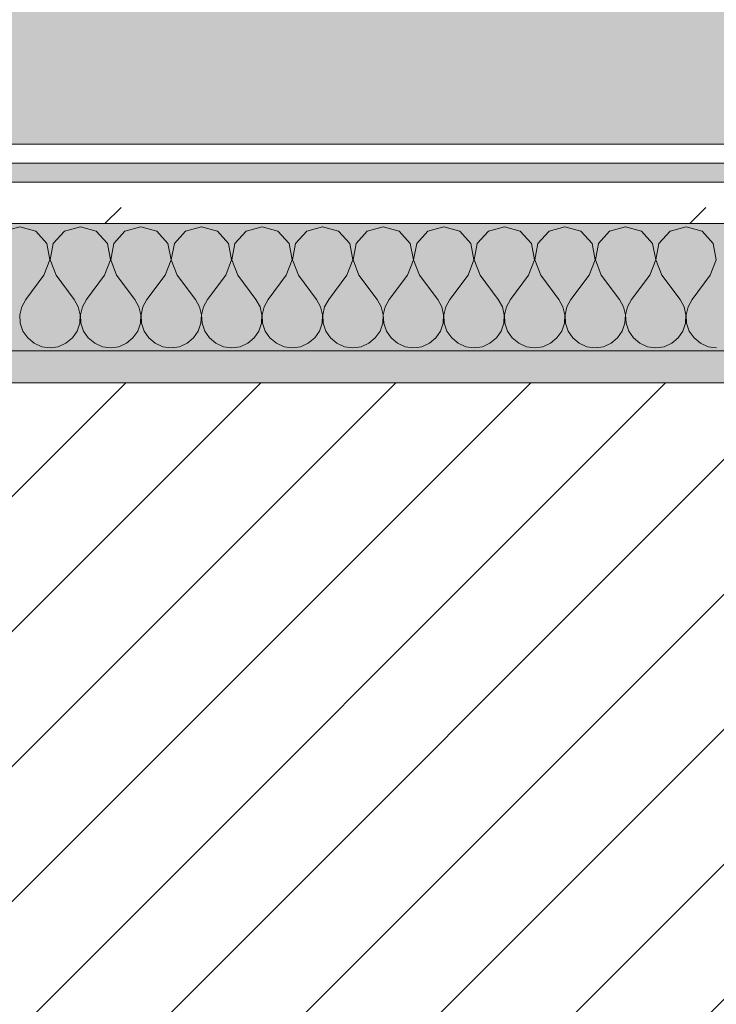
# Model space of a CAD drawing. Header units: millimetres. Extents: x -40968 to 13979, y -19284 to 4746.
# Tile 139 of 256: x -15705 to -15486, y -1399 to -1090. Entities that reach past the tile are written whole.
import ezdxf

# ---------------------------------------------------------------- set-up
doc = ezdxf.new("R2010")
doc.units = ezdxf.units.MM
doc.header["$MEASUREMENT"] = 0
doc.linetypes.add('Wipeout_Contour', pattern=[1000, 0, -1000])
for name, color, linetype in [('12_FAÇ_Façana', 7, 'Continuous'), ('Nuevo_08_E_Envans secs', 7, 'Continuous'), ('Nuevo_14_PAV_Soft Light Grey 0554', 7, 'Continuous')]:
    doc.layers.add(name, color=color, linetype=linetype)
for name, color, linetype, lineweight, true_color in [('12_FAÇ_Façana_Pluma_Nº__176', 7, 'Continuous', 15, 0x93a0c6), ('Nuevo_08_E_Envans secs_Pluma_Nº__102', 7, 'Continuous', 5, 0xcccccc), ('Nuevo_08_E_Envans secs_Pluma_Nº__171', 171, 'Continuous', 13, 0xaaaaff), ('Nuevo_08_E_Envans secs_Pluma_Nº__177', 7, 'Continuous', 15, 0xf7e046), ('Nuevo_14_PAV_Soft Light Grey 0554_Pluma_Nº__245', 7, 'Continuous', 13, 0xe8e8e8)]:
    doc.layers.add(name, color=color, linetype=linetype, lineweight=lineweight, true_color=true_color)
for name, color, linetype, lineweight in [('12_FAÇ_Façana_Pluma_Nº__2', 8, 'Continuous', 5), ('12_FAÇ_Façana_Pluma_Nº__7', 7, 'Continuous', 5), ('Nuevo_08_E_Envans secs_Pluma_Nº__1', 7, 'Continuous', 5)]:
    doc.layers.add(name, color=color, linetype=linetype, lineweight=lineweight)
pattern_1 = [(45, (0, 0), (-183.8478, 183.8478), [195, -65]), (45, (7e-14, 183.85), (-183.8478, 183.8478), [195, -65])]

# ---------------------------------------------------------------- blocks, each defined once
blk = doc.blocks.new('Forjado_1_1', base_point=(-23046.79, -1194.06))
at = {"layer": 'Nuevo_14_PAV_Soft Light Grey 0554_Pluma_Nº__245', "linetype": 'Continuous', "lineweight": 0, "true_color": 0xe8e8e8}
h = blk.add_hatch(color=254, dxfattribs=at)
h.paths.add_polyline_path([(-23046.79, -1194.06), (-1631.11, -1193.63), (-1631.11, -6938.97), (-1556.11, -6938.97), (-1556.11, -7503.98), (-1616.26, -7503.98), (-1616.05, -11935.98), (-1564.89, -11935.98), (-1564.89, -12491.98), (-2024.11, -12491.98), (-2024.11, -12338.98), (-6997.39, -12338.98), (-6997.39, -12391.98), (-3637.68, -12391.98), (-3638.94, -13690.72), (-3644.87, -17130.96), (428.17, -17130.98), (428.89, -16788.98), (778.89, -16788.98), (778.35, -17142.97), (2622.91, -17145.82), (2623.01, -17079.79), (3389.91, -17080.98), (3389.61, -17276.98), (5489.84, -17280.21), (5489.84, -17141.49), (5763.89, -17141.49), (5763.89, -16738.98), (6378.89, -16738.98), (6378.89, -12488.98), (5778.89, -12488.98), (5779.74, -11938.87), (6782.11, -11938.85), (6782.11, -9207.42), (6082.11, -9207.42), (6016.11, -7504.98), (6016.11, -9073.42), (2073.42, -9073.42), (2073.42, -5267.32), (5998.89, -5267.32), (5998.89, -1708.98), (5884.89, -967.98), (7332.11, -967.98), (7332.11, 1999.55), (-28277.4, 1999.55), (-23028.39, 1969.01)])
h.paths.add_polyline_path([(492.89, -5267.32), (1951.42, -5267.32), (1951.42, -9073.42), (492.89, -9073.42)], flags=0)
at = {"layer": 'Nuevo_14_PAV_Soft Light Grey 0554_Pluma_Nº__245', "color": 254, "linetype": 'Continuous', "lineweight": 13, "true_color": 0xe8e8e8, "flags": 128}
blk.add_lwpolyline([(428.17, -17130.98), (-3644.87, -17130.96), (-3638.94, -13690.72), (-3637.68, -12391.98), (-6997.39, -12391.98), (-6997.39, -12338.98), (-2024.11, -12338.98), (-2024.11, -12491.98), (-1564.89, -12491.98), (-1564.89, -11935.98), (-1616.05, -11935.98), (-1616.26, -7503.98), (-1556.11, -7503.98), (-1556.11, -6938.97), (-1631.11, -6938.97), (-1631.11, -1193.63), (-23046.79, -1194.06)], dxfattribs=at)
blk = doc.blocks.new('Muro_12_1', base_point=(-16936.43, -1193.98))
at = {"layer": '12_FAÇ_Façana_Pluma_Nº__176', "linetype": 'Continuous', "lineweight": 0, "true_color": 0x495063}
blk.add_hatch(color=251, dxfattribs=at).paths.add_polyline_path([(-14135.93, -1193.98), (-16936.43, -1193.98), (-16936.43, -1203.98), (-14135.93, -1203.98)])
at = {"layer": '12_FAÇ_Façana_Pluma_Nº__2', "linetype": 'Continuous', "lineweight": 5}
h = blk.add_hatch(dxfattribs=at)
h.set_pattern_fill('Ceramic_0001', color=8, style=0, pattern_type=2)
h.set_pattern_definition([(45, (0, 0), (-21.213203, 21.213203), [])])
h.paths.add_polyline_path([(-16936.43, -1418.98), (-14135.93, -1418.98), (-14135.93, -1203.98), (-16936.43, -1203.98)])
at = {"layer": '12_FAÇ_Façana_Pluma_Nº__7', "color": 7, "linetype": 'Continuous', "lineweight": 5}
blk.add_line((-14135.93, -1203.98), (-16936.43, -1203.98), dxfattribs=at)
at = {"layer": '12_FAÇ_Façana_Pluma_Nº__7', "color": 7, "linetype": 'Continuous', "lineweight": 5, "flags": 128}
blk.add_lwpolyline([(-14135.93, -1193.98), (-16936.43, -1193.98)], dxfattribs=at)
blk = doc.blocks.new('*X239')
at = {"layer": 'Nuevo_08_E_Envans secs_Pluma_Nº__102', "color": 254, "linetype": 'Continuous', "lineweight": 5, "true_color": 0xcccccc}
for p, q in [((-15704.76, -1154.93), (-15709.77, -1156.35)), ((-15699.75, -1156.35), (-15704.76, -1154.93)), ((-15696.24, -1160.19), (-15699.75, -1156.35)), ((-15690.72, -1156.35), (-15694.23, -1160.19)), ((-15685.71, -1154.93), (-15690.72, -1156.35)), ((-15680.71, -1156.35), (-15685.71, -1154.93)), ((-15677.2, -1160.19), (-15680.71, -1156.35)), ((-15671.67, -1156.35), (-15675.19, -1160.19)), ((-15666.67, -1154.93), (-15671.67, -1156.35)), ((-15661.66, -1156.35), (-15666.67, -1154.93)), ((-15658.15, -1160.19), (-15661.66, -1156.35)), ((-15652.63, -1156.35), (-15656.14, -1160.19)), ((-15647.62, -1154.93), (-15652.63, -1156.35)), ((-15642.61, -1156.35), (-15647.62, -1154.93)), ((-15639.1, -1160.19), (-15642.61, -1156.35)), ((-15633.58, -1156.35), (-15637.09, -1160.19)), ((-15628.57, -1154.93), (-15633.58, -1156.35)), ((-15623.56, -1156.35), (-15628.57, -1154.93)), ((-15620.05, -1160.19), (-15623.56, -1156.35)), ((-15614.53, -1156.35), (-15618.04, -1160.19)), ((-15609.52, -1154.93), (-15614.53, -1156.35)), ((-15604.52, -1156.35), (-15609.52, -1154.93)), ((-15601.01, -1160.19), (-15604.52, -1156.35)), ((-15595.48, -1156.35), (-15598.99, -1160.19)), ((-15590.48, -1154.93), (-15595.48, -1156.35)), ((-15585.47, -1156.35), (-15590.48, -1154.93)), ((-15581.96, -1160.19), (-15585.47, -1156.35)), ((-15576.44, -1156.35), (-15579.95, -1160.19)), ((-15571.43, -1154.93), (-15576.44, -1156.35)), ((-15566.42, -1156.35), (-15571.43, -1154.93)), ((-15562.91, -1160.19), (-15566.42, -1156.35)), ((-15557.39, -1156.35), (-15560.9, -1160.19)), ((-15552.38, -1154.93), (-15557.39, -1156.35)), ((-15547.37, -1156.35), (-15552.38, -1154.93)), ((-15543.86, -1160.19), (-15547.37, -1156.35)), ((-15538.34, -1156.35), (-15541.85, -1160.19)), ((-15533.33, -1154.93), (-15538.34, -1156.35)), ((-15528.33, -1156.35), (-15533.33, -1154.93)), ((-15524.81, -1160.19), (-15528.33, -1156.35)), ((-15519.29, -1156.35), (-15522.8, -1160.19)), ((-15514.29, -1154.93), (-15519.29, -1156.35)), ((-15509.28, -1156.35), (-15514.29, -1154.93)), ((-15505.77, -1160.19), (-15509.28, -1156.35)), ((-15500.25, -1156.35), (-15503.76, -1160.19)), ((-15495.24, -1154.93), (-15500.25, -1156.35)), ((-15490.23, -1156.35), (-15495.24, -1154.93)), ((-15486.72, -1160.19), (-15490.23, -1156.35)), ((-15695.28, -1165.31), (-15696.24, -1160.19)), ((-15694.23, -1160.19), (-15695.2, -1165.31)), ((-15676.23, -1165.31), (-15677.2, -1160.19)), ((-15675.19, -1160.19), (-15676.15, -1165.31)), ((-15657.18, -1165.31), (-15658.15, -1160.19)), ((-15656.14, -1160.19), (-15657.1, -1165.31)), ((-15638.13, -1165.31), (-15639.1, -1160.19)), ((-15637.09, -1160.19), (-15638.06, -1165.31)), ((-15619.09, -1165.31), (-15620.05, -1160.19)), ((-15618.04, -1160.19), (-15619.01, -1165.31)), ((-15600.04, -1165.31), (-15601.01, -1160.19)), ((-15598.99, -1160.19), (-15599.96, -1165.31)), ((-15580.99, -1165.31), (-15581.96, -1160.19)), ((-15579.95, -1160.19), (-15580.91, -1165.31)), ((-15561.94, -1165.31), (-15562.91, -1160.19)), ((-15560.9, -1160.19), (-15561.87, -1165.31)), ((-15542.9, -1165.31), (-15543.86, -1160.19)), ((-15541.85, -1160.19), (-15542.82, -1165.31)), ((-15523.85, -1165.31), (-15524.81, -1160.19)), ((-15522.8, -1160.19), (-15523.77, -1165.31)), ((-15504.8, -1165.31), (-15505.77, -1160.19)), ((-15503.76, -1160.19), (-15504.72, -1165.31)), ((-15485.75, -1165.31), (-15486.72, -1160.19)), ((-15697.14, -1170.17), (-15695.28, -1165.31)), ((-15695.2, -1165.31), (-15693.33, -1170.17)), ((-15678.1, -1170.17), (-15676.23, -1165.31)), ((-15676.15, -1165.31), (-15674.29, -1170.17)), ((-15659.05, -1170.17), (-15657.18, -1165.31)), ((-15657.1, -1165.31), (-15655.24, -1170.17)), ((-15640, -1170.17), (-15638.13, -1165.31)), ((-15638.06, -1165.31), (-15636.19, -1170.17)), ((-15620.95, -1170.17), (-15619.09, -1165.31)), ((-15619.01, -1165.31), (-15617.14, -1170.17)), ((-15601.9, -1170.17), (-15600.04, -1165.31)), ((-15599.96, -1165.31), (-15598.1, -1170.17)), ((-15582.86, -1170.17), (-15580.99, -1165.31)), ((-15580.91, -1165.31), (-15579.05, -1170.17)), ((-15563.81, -1170.17), (-15561.94, -1165.31)), ((-15561.87, -1165.31), (-15560, -1170.17)), ((-15544.76, -1170.17), (-15542.9, -1165.31)), ((-15542.82, -1165.31), (-15540.95, -1170.17)), ((-15525.71, -1170.17), (-15523.85, -1165.31)), ((-15523.77, -1165.31), (-15521.9, -1170.17)), ((-15506.67, -1170.17), (-15504.8, -1165.31)), ((-15504.72, -1165.31), (-15502.86, -1170.17)), ((-15487.62, -1170.17), (-15485.75, -1165.31)), ((-15697.14, -1170.17), (-15702.86, -1177.79)), ((-15693.33, -1170.17), (-15687.62, -1177.79)), ((-15678.1, -1170.17), (-15683.81, -1177.79)), ((-15674.29, -1170.17), (-15668.57, -1177.79)), ((-15659.05, -1170.17), (-15664.76, -1177.79)), ((-15655.24, -1170.17), (-15649.52, -1177.79)), ((-15640, -1170.17), (-15645.71, -1177.79)), ((-15636.19, -1170.17), (-15630.48, -1177.79)), ((-15620.95, -1170.17), (-15626.67, -1177.79)), ((-15617.14, -1170.17), (-15611.43, -1177.79)), ((-15601.9, -1170.17), (-15607.62, -1177.79)), ((-15598.1, -1170.17), (-15592.38, -1177.79)), ((-15582.86, -1170.17), (-15588.57, -1177.79)), ((-15579.05, -1170.17), (-15573.33, -1177.79)), ((-15563.81, -1170.17), (-15569.52, -1177.79)), ((-15560, -1170.17), (-15554.29, -1177.79)), ((-15544.76, -1170.17), (-15550.48, -1177.79)), ((-15540.95, -1170.17), (-15535.24, -1177.79)), ((-15525.71, -1170.17), (-15531.43, -1177.79)), ((-15521.9, -1170.17), (-15516.19, -1177.79)), ((-15506.67, -1170.17), (-15512.38, -1177.79)), ((-15502.86, -1170.17), (-15497.14, -1177.79)), ((-15487.62, -1170.17), (-15493.33, -1177.79)), ((-15702.86, -1177.79), (-15704.13, -1180.08)), ((-15686.35, -1180.08), (-15687.62, -1177.79)), ((-15683.81, -1177.79), (-15685.08, -1180.08)), ((-15667.3, -1180.08), (-15668.57, -1177.79)), ((-15664.76, -1177.79), (-15666.03, -1180.08)), ((-15648.25, -1180.08), (-15649.52, -1177.79)), ((-15645.71, -1177.79), (-15646.99, -1180.08)), ((-15629.2, -1180.08), (-15630.48, -1177.79)), ((-15626.67, -1177.79), (-15627.94, -1180.08)), ((-15610.16, -1180.08), (-15611.43, -1177.79)), ((-15607.62, -1177.79), (-15608.89, -1180.08)), ((-15591.11, -1180.08), (-15592.38, -1177.79)), ((-15588.57, -1177.79), (-15589.84, -1180.08)), ((-15572.06, -1180.08), (-15573.33, -1177.79)), ((-15569.52, -1177.79), (-15570.8, -1180.08)), ((-15553.01, -1180.08), (-15554.29, -1177.79)), ((-15550.48, -1177.79), (-15551.75, -1180.08)), ((-15533.97, -1180.08), (-15535.24, -1177.79)), ((-15531.43, -1177.79), (-15532.7, -1180.08)), ((-15514.92, -1180.08), (-15516.19, -1177.79)), ((-15512.38, -1177.79), (-15513.65, -1180.08)), ((-15495.87, -1180.08), (-15497.14, -1177.79)), ((-15493.33, -1177.79), (-15494.6, -1180.08)), ((-15704.13, -1180.08), (-15704.72, -1182.64)), ((-15685.75, -1182.64), (-15686.35, -1180.08)), ((-15685.08, -1180.08), (-15685.68, -1182.64)), ((-15666.71, -1182.64), (-15667.3, -1180.08)), ((-15666.03, -1180.08), (-15666.63, -1182.64)), ((-15647.66, -1182.64), (-15648.25, -1180.08)), ((-15646.99, -1180.08), (-15647.58, -1182.64)), ((-15628.61, -1182.64), (-15629.2, -1180.08)), ((-15627.94, -1180.08), (-15628.53, -1182.64)), ((-15609.56, -1182.64), (-15610.16, -1180.08)), ((-15608.89, -1180.08), (-15609.49, -1182.64)), ((-15590.51, -1182.64), (-15591.11, -1180.08)), ((-15589.84, -1180.08), (-15590.44, -1182.64)), ((-15571.47, -1182.64), (-15572.06, -1180.08)), ((-15570.8, -1180.08), (-15571.39, -1182.64)), ((-15552.42, -1182.64), (-15553.01, -1180.08)), ((-15551.75, -1180.08), (-15552.34, -1182.64)), ((-15533.37, -1182.64), (-15533.97, -1180.08)), ((-15532.7, -1180.08), (-15533.29, -1182.64)), ((-15514.32, -1182.64), (-15514.92, -1180.08)), ((-15513.65, -1180.08), (-15514.25, -1182.64)), ((-15495.28, -1182.64), (-15495.87, -1180.08)), ((-15494.6, -1180.08), (-15495.2, -1182.64)), ((-15704.72, -1182.64), (-15704.6, -1185.27)), ((-15704.6, -1185.27), (-15703.76, -1187.76)), ((-15686.72, -1187.76), (-15685.88, -1185.27)), ((-15685.88, -1185.27), (-15685.75, -1182.64)), ((-15685.68, -1182.64), (-15685.55, -1185.27)), ((-15685.55, -1185.27), (-15684.71, -1187.76)), ((-15667.67, -1187.76), (-15666.83, -1185.27)), ((-15666.83, -1185.27), (-15666.71, -1182.64)), ((-15666.63, -1182.64), (-15666.5, -1185.27)), ((-15666.5, -1185.27), (-15665.66, -1187.76)), ((-15648.62, -1187.76), (-15647.78, -1185.27)), ((-15647.78, -1185.27), (-15647.66, -1182.64)), ((-15647.58, -1182.64), (-15647.45, -1185.27)), ((-15647.45, -1185.27), (-15646.61, -1187.76)), ((-15629.58, -1187.76), (-15628.74, -1185.27)), ((-15628.74, -1185.27), (-15628.61, -1182.64)), ((-15628.53, -1182.64), (-15628.41, -1185.27)), ((-15628.41, -1185.27), (-15627.57, -1187.76)), ((-15610.53, -1187.76), (-15609.69, -1185.27)), ((-15609.69, -1185.27), (-15609.56, -1182.64)), ((-15609.49, -1182.64), (-15609.36, -1185.27)), ((-15609.36, -1185.27), (-15608.52, -1187.76)), ((-15591.48, -1187.76), (-15590.64, -1185.27)), ((-15590.64, -1185.27), (-15590.51, -1182.64)), ((-15590.44, -1182.64), (-15590.31, -1185.27)), ((-15590.31, -1185.27), (-15589.47, -1187.76)), ((-15572.43, -1187.76), (-15571.59, -1185.27)), ((-15571.59, -1185.27), (-15571.47, -1182.64)), ((-15571.39, -1182.64), (-15571.26, -1185.27)), ((-15571.26, -1185.27), (-15570.42, -1187.76)), ((-15553.39, -1187.76), (-15552.55, -1185.27)), ((-15552.55, -1185.27), (-15552.42, -1182.64)), ((-15552.34, -1182.64), (-15552.22, -1185.27)), ((-15552.22, -1185.27), (-15551.38, -1187.76)), ((-15534.34, -1187.76), (-15533.5, -1185.27)), ((-15533.5, -1185.27), (-15533.37, -1182.64)), ((-15533.29, -1182.64), (-15533.17, -1185.27)), ((-15533.17, -1185.27), (-15532.33, -1187.76)), ((-15515.29, -1187.76), (-15514.45, -1185.27)), ((-15514.45, -1185.27), (-15514.32, -1182.64)), ((-15514.25, -1182.64), (-15514.12, -1185.27)), ((-15514.12, -1185.27), (-15513.28, -1187.76)), ((-15496.24, -1187.76), (-15495.4, -1185.27)), ((-15495.4, -1185.27), (-15495.28, -1182.64)), ((-15495.2, -1182.64), (-15495.07, -1185.27)), ((-15495.07, -1185.27), (-15494.23, -1187.76)), ((-15703.76, -1187.76), (-15702.27, -1189.92)), ((-15688.21, -1189.92), (-15686.72, -1187.76)), ((-15684.71, -1187.76), (-15683.22, -1189.92)), ((-15669.16, -1189.92), (-15667.67, -1187.76)), ((-15665.66, -1187.76), (-15664.17, -1189.92)), ((-15650.11, -1189.92), (-15648.62, -1187.76)), ((-15646.61, -1187.76), (-15645.13, -1189.92)), ((-15631.06, -1189.92), (-15629.58, -1187.76)), ((-15627.57, -1187.76), (-15626.08, -1189.92)), ((-15612.02, -1189.92), (-15610.53, -1187.76)), ((-15608.52, -1187.76), (-15607.03, -1189.92)), ((-15592.97, -1189.92), (-15591.48, -1187.76)), ((-15589.47, -1187.76), (-15587.98, -1189.92)), ((-15573.92, -1189.92), (-15572.43, -1187.76)), ((-15570.42, -1187.76), (-15568.94, -1189.92)), ((-15554.87, -1189.92), (-15553.39, -1187.76)), ((-15551.38, -1187.76), (-15549.89, -1189.92)), ((-15535.83, -1189.92), (-15534.34, -1187.76)), ((-15532.33, -1187.76), (-15530.84, -1189.92)), ((-15516.78, -1189.92), (-15515.29, -1187.76)), ((-15513.28, -1187.76), (-15511.79, -1189.92)), ((-15497.73, -1189.92), (-15496.24, -1187.76)), ((-15494.23, -1187.76), (-15492.74, -1189.92)), ((-15702.27, -1189.92), (-15700.25, -1191.6)), ((-15700.25, -1191.6), (-15697.84, -1192.66)), ((-15692.64, -1192.66), (-15690.23, -1191.6)), ((-15690.23, -1191.6), (-15688.21, -1189.92)), ((-15683.22, -1189.92), (-15681.2, -1191.6)), ((-15681.2, -1191.6), (-15678.79, -1192.66)), ((-15673.59, -1192.66), (-15671.18, -1191.6)), ((-15671.18, -1191.6), (-15669.16, -1189.92)), ((-15664.17, -1189.92), (-15662.15, -1191.6)), ((-15662.15, -1191.6), (-15659.75, -1192.66)), ((-15654.54, -1192.66), (-15652.14, -1191.6)), ((-15652.14, -1191.6), (-15650.11, -1189.92)), ((-15645.13, -1189.92), (-15643.1, -1191.6)), ((-15643.1, -1191.6), (-15640.7, -1192.66)), ((-15635.49, -1192.66), (-15633.09, -1191.6)), ((-15633.09, -1191.6), (-15631.06, -1189.92)), ((-15626.08, -1189.92), (-15624.05, -1191.6)), ((-15624.05, -1191.6), (-15621.65, -1192.66)), ((-15616.45, -1192.66), (-15614.04, -1191.6)), ((-15614.04, -1191.6), (-15612.02, -1189.92)), ((-15607.03, -1189.92), (-15605.01, -1191.6)), ((-15605.01, -1191.6), (-15602.6, -1192.66)), ((-15597.4, -1192.66), (-15594.99, -1191.6)), ((-15594.99, -1191.6), (-15592.97, -1189.92)), ((-15587.98, -1189.92), (-15585.96, -1191.6)), ((-15585.96, -1191.6), (-15583.55, -1192.66)), ((-15578.35, -1192.66), (-15575.95, -1191.6)), ((-15575.95, -1191.6), (-15573.92, -1189.92)), ((-15568.94, -1189.92), (-15566.91, -1191.6)), ((-15566.91, -1191.6), (-15564.51, -1192.66)), ((-15559.3, -1192.66), (-15556.9, -1191.6)), ((-15556.9, -1191.6), (-15554.87, -1189.92)), ((-15549.89, -1189.92), (-15547.86, -1191.6)), ((-15547.86, -1191.6), (-15545.46, -1192.66)), ((-15540.25, -1192.66), (-15537.85, -1191.6)), ((-15537.85, -1191.6), (-15535.83, -1189.92)), ((-15530.84, -1189.92), (-15528.82, -1191.6)), ((-15528.82, -1191.6), (-15526.41, -1192.66)), ((-15521.21, -1192.66), (-15518.8, -1191.6)), ((-15518.8, -1191.6), (-15516.78, -1189.92)), ((-15511.79, -1189.92), (-15509.77, -1191.6)), ((-15509.77, -1191.6), (-15507.36, -1192.66)), ((-15502.16, -1192.66), (-15499.75, -1191.6)), ((-15499.75, -1191.6), (-15497.73, -1189.92)), ((-15492.74, -1189.92), (-15490.72, -1191.6)), ((-15490.72, -1191.6), (-15488.32, -1192.66)), ((-15697.84, -1192.66), (-15695.24, -1193.02)), ((-15695.24, -1193.02), (-15692.64, -1192.66)), ((-15678.79, -1192.66), (-15676.19, -1193.02)), ((-15676.19, -1193.02), (-15673.59, -1192.66)), ((-15659.75, -1192.66), (-15657.14, -1193.02)), ((-15657.14, -1193.02), (-15654.54, -1192.66)), ((-15640.7, -1192.66), (-15638.1, -1193.02)), ((-15638.1, -1193.02), (-15635.49, -1192.66)), ((-15621.65, -1192.66), (-15619.05, -1193.02)), ((-15619.05, -1193.02), (-15616.45, -1192.66)), ((-15602.6, -1192.66), (-15600, -1193.02)), ((-15600, -1193.02), (-15597.4, -1192.66)), ((-15583.55, -1192.66), (-15580.95, -1193.02)), ((-15580.95, -1193.02), (-15578.35, -1192.66)), ((-15564.51, -1192.66), (-15561.9, -1193.02)), ((-15561.9, -1193.02), (-15559.3, -1192.66)), ((-15545.46, -1192.66), (-15542.86, -1193.02)), ((-15542.86, -1193.02), (-15540.25, -1192.66)), ((-15526.41, -1192.66), (-15523.81, -1193.02)), ((-15523.81, -1193.02), (-15521.21, -1192.66)), ((-15507.36, -1192.66), (-15504.76, -1193.02)), ((-15504.76, -1193.02), (-15502.16, -1192.66)), ((-15488.32, -1192.66), (-15485.71, -1193.02))]:
    blk.add_line(p, q, dxfattribs=at)
blk = doc.blocks.new('Muro_92_1', base_point=(-14135.93, -1193.98))
at = {"layer": 'Nuevo_08_E_Envans secs_Pluma_Nº__1', "color": 7, "linetype": 'Continuous', "lineweight": 5, "flags": 128}
blk.add_lwpolyline([(-16936.43, -1193.98), (-14135.93, -1193.98)], dxfattribs=at)
at = {"color": 254, "linetype": 'Wipeout_Contour', "lineweight": 0, "ltscale": 62310.788122}
blk.add_wipeout([(-14135.93, -1128.98), (-16936.43, -1128.98), (-16936.43, -1134.98), (-14135.93, -1134.98)], dxfattribs=at).dxf.layer = 'Nuevo_08_E_Envans secs'
at = {"color": 254, "linetype": 'Wipeout_Contour', "lineweight": 0, "ltscale": 62315.364932}
blk.add_wipeout([(-14135.93, -1140.98), (-16936.43, -1140.98), (-16936.43, -1153.98), (-14135.93, -1153.98)], dxfattribs=at).dxf.layer = 'Nuevo_08_E_Envans secs'
at = {"layer": 'Nuevo_08_E_Envans secs_Pluma_Nº__171', "linetype": 'Continuous', "lineweight": 13, "true_color": 0xaaaaff}
h = blk.add_hatch(dxfattribs=at)
h.set_pattern_fill('Panellat_HPL_0001', color=161, style=0, pattern_type=2)
h.set_pattern_definition(pattern_1)
h.paths.add_polyline_path([(-14135.93, -1128.98), (-16936.43, -1128.98), (-16936.43, -1134.98), (-14135.93, -1134.98)])
at = {"layer": 'Nuevo_08_E_Envans secs_Pluma_Nº__177', "linetype": 'Continuous', "lineweight": 15, "true_color": 0xf7e046}
h = blk.add_hatch(dxfattribs=at)
h.set_pattern_fill('Panellat_HPL_0001', color=53, style=0, pattern_type=2)
h.set_pattern_definition(pattern_1)
h.paths.add_polyline_path([(-14135.93, -1140.98), (-16936.43, -1140.98), (-16936.43, -1153.98), (-14135.93, -1153.98)])
at = {"layer": 'Nuevo_08_E_Envans secs_Pluma_Nº__1', "color": 7, "linetype": 'Continuous', "lineweight": 5}
for p, q in [((-14135.93, -1134.98), (-16936.43, -1134.98)), ((-14135.93, -1140.98), (-16936.43, -1140.98)), ((-14135.93, -1153.98), (-16936.43, -1153.98))]:
    blk.add_line(p, q, dxfattribs=at)
at = {"layer": 'Nuevo_08_E_Envans secs_Pluma_Nº__1', "color": 7, "linetype": 'Continuous', "lineweight": 5, "flags": 128}
blk.add_lwpolyline([(-14135.93, -1128.98), (-16936.43, -1128.98)], dxfattribs=at)
at = {"layer": 'Nuevo_08_E_Envans secs', "color": 7, "lineweight": 20}
blk.add_blockref('*X239', (0, 0), dxfattribs=at)
blk = doc.blocks.new('*X495')
at = {"layer": 'Nuevo_08_E_Envans secs_Pluma_Nº__102', "color": 254, "linetype": 'Continuous', "lineweight": 5, "true_color": 0xcccccc}
for p, q in [((-15704.76, -1154.93), (-15709.77, -1156.35)), ((-15699.75, -1156.35), (-15704.76, -1154.93)), ((-15696.24, -1160.19), (-15699.75, -1156.35)), ((-15690.72, -1156.35), (-15694.23, -1160.19)), ((-15685.71, -1154.93), (-15690.72, -1156.35)), ((-15680.71, -1156.35), (-15685.71, -1154.93)), ((-15677.2, -1160.19), (-15680.71, -1156.35)), ((-15671.67, -1156.35), (-15675.19, -1160.19)), ((-15666.67, -1154.93), (-15671.67, -1156.35)), ((-15661.66, -1156.35), (-15666.67, -1154.93)), ((-15658.15, -1160.19), (-15661.66, -1156.35)), ((-15652.63, -1156.35), (-15656.14, -1160.19)), ((-15647.62, -1154.93), (-15652.63, -1156.35)), ((-15642.61, -1156.35), (-15647.62, -1154.93)), ((-15639.1, -1160.19), (-15642.61, -1156.35)), ((-15633.58, -1156.35), (-15637.09, -1160.19)), ((-15628.57, -1154.93), (-15633.58, -1156.35)), ((-15623.56, -1156.35), (-15628.57, -1154.93)), ((-15620.05, -1160.19), (-15623.56, -1156.35)), ((-15614.53, -1156.35), (-15618.04, -1160.19)), ((-15609.52, -1154.93), (-15614.53, -1156.35)), ((-15604.52, -1156.35), (-15609.52, -1154.93)), ((-15601.01, -1160.19), (-15604.52, -1156.35)), ((-15595.48, -1156.35), (-15598.99, -1160.19)), ((-15590.48, -1154.93), (-15595.48, -1156.35)), ((-15585.47, -1156.35), (-15590.48, -1154.93)), ((-15581.96, -1160.19), (-15585.47, -1156.35)), ((-15576.44, -1156.35), (-15579.95, -1160.19)), ((-15571.43, -1154.93), (-15576.44, -1156.35)), ((-15566.42, -1156.35), (-15571.43, -1154.93)), ((-15562.91, -1160.19), (-15566.42, -1156.35)), ((-15557.39, -1156.35), (-15560.9, -1160.19)), ((-15552.38, -1154.93), (-15557.39, -1156.35)), ((-15547.37, -1156.35), (-15552.38, -1154.93)), ((-15543.86, -1160.19), (-15547.37, -1156.35)), ((-15538.34, -1156.35), (-15541.85, -1160.19)), ((-15533.33, -1154.93), (-15538.34, -1156.35)), ((-15528.33, -1156.35), (-15533.33, -1154.93)), ((-15524.81, -1160.19), (-15528.33, -1156.35)), ((-15519.29, -1156.35), (-15522.8, -1160.19)), ((-15514.29, -1154.93), (-15519.29, -1156.35)), ((-15509.28, -1156.35), (-15514.29, -1154.93)), ((-15505.77, -1160.19), (-15509.28, -1156.35)), ((-15500.25, -1156.35), (-15503.76, -1160.19)), ((-15495.24, -1154.93), (-15500.25, -1156.35)), ((-15490.23, -1156.35), (-15495.24, -1154.93)), ((-15486.72, -1160.19), (-15490.23, -1156.35)), ((-15695.28, -1165.31), (-15696.24, -1160.19)), ((-15694.23, -1160.19), (-15695.2, -1165.31)), ((-15676.23, -1165.31), (-15677.2, -1160.19)), ((-15675.19, -1160.19), (-15676.15, -1165.31)), ((-15657.18, -1165.31), (-15658.15, -1160.19)), ((-15656.14, -1160.19), (-15657.1, -1165.31)), ((-15638.13, -1165.31), (-15639.1, -1160.19)), ((-15637.09, -1160.19), (-15638.06, -1165.31)), ((-15619.09, -1165.31), (-15620.05, -1160.19)), ((-15618.04, -1160.19), (-15619.01, -1165.31)), ((-15600.04, -1165.31), (-15601.01, -1160.19)), ((-15598.99, -1160.19), (-15599.96, -1165.31)), ((-15580.99, -1165.31), (-15581.96, -1160.19)), ((-15579.95, -1160.19), (-15580.91, -1165.31)), ((-15561.94, -1165.31), (-15562.91, -1160.19)), ((-15560.9, -1160.19), (-15561.87, -1165.31)), ((-15542.9, -1165.31), (-15543.86, -1160.19)), ((-15541.85, -1160.19), (-15542.82, -1165.31)), ((-15523.85, -1165.31), (-15524.81, -1160.19)), ((-15522.8, -1160.19), (-15523.77, -1165.31)), ((-15504.8, -1165.31), (-15505.77, -1160.19)), ((-15503.76, -1160.19), (-15504.72, -1165.31)), ((-15485.75, -1165.31), (-15486.72, -1160.19)), ((-15697.14, -1170.17), (-15695.28, -1165.31)), ((-15695.2, -1165.31), (-15693.33, -1170.17)), ((-15678.1, -1170.17), (-15676.23, -1165.31)), ((-15676.15, -1165.31), (-15674.29, -1170.17)), ((-15659.05, -1170.17), (-15657.18, -1165.31)), ((-15657.1, -1165.31), (-15655.24, -1170.17)), ((-15640, -1170.17), (-15638.13, -1165.31)), ((-15638.06, -1165.31), (-15636.19, -1170.17)), ((-15620.95, -1170.17), (-15619.09, -1165.31)), ((-15619.01, -1165.31), (-15617.14, -1170.17)), ((-15601.9, -1170.17), (-15600.04, -1165.31)), ((-15599.96, -1165.31), (-15598.1, -1170.17)), ((-15582.86, -1170.17), (-15580.99, -1165.31)), ((-15580.91, -1165.31), (-15579.05, -1170.17)), ((-15563.81, -1170.17), (-15561.94, -1165.31)), ((-15561.87, -1165.31), (-15560, -1170.17)), ((-15544.76, -1170.17), (-15542.9, -1165.31)), ((-15542.82, -1165.31), (-15540.95, -1170.17)), ((-15525.71, -1170.17), (-15523.85, -1165.31)), ((-15523.77, -1165.31), (-15521.9, -1170.17)), ((-15506.67, -1170.17), (-15504.8, -1165.31)), ((-15504.72, -1165.31), (-15502.86, -1170.17)), ((-15487.62, -1170.17), (-15485.75, -1165.31)), ((-15697.14, -1170.17), (-15702.86, -1177.79)), ((-15693.33, -1170.17), (-15687.62, -1177.79)), ((-15678.1, -1170.17), (-15683.81, -1177.79)), ((-15674.29, -1170.17), (-15668.57, -1177.79)), ((-15659.05, -1170.17), (-15664.76, -1177.79)), ((-15655.24, -1170.17), (-15649.52, -1177.79)), ((-15640, -1170.17), (-15645.71, -1177.79)), ((-15636.19, -1170.17), (-15630.48, -1177.79)), ((-15620.95, -1170.17), (-15626.67, -1177.79)), ((-15617.14, -1170.17), (-15611.43, -1177.79)), ((-15601.9, -1170.17), (-15607.62, -1177.79)), ((-15598.1, -1170.17), (-15592.38, -1177.79)), ((-15582.86, -1170.17), (-15588.57, -1177.79)), ((-15579.05, -1170.17), (-15573.33, -1177.79)), ((-15563.81, -1170.17), (-15569.52, -1177.79)), ((-15560, -1170.17), (-15554.29, -1177.79)), ((-15544.76, -1170.17), (-15550.48, -1177.79)), ((-15540.95, -1170.17), (-15535.24, -1177.79)), ((-15525.71, -1170.17), (-15531.43, -1177.79)), ((-15521.9, -1170.17), (-15516.19, -1177.79)), ((-15506.67, -1170.17), (-15512.38, -1177.79)), ((-15502.86, -1170.17), (-15497.14, -1177.79)), ((-15487.62, -1170.17), (-15493.33, -1177.79)), ((-15702.86, -1177.79), (-15704.13, -1180.08)), ((-15686.35, -1180.08), (-15687.62, -1177.79)), ((-15683.81, -1177.79), (-15685.08, -1180.08)), ((-15667.3, -1180.08), (-15668.57, -1177.79)), ((-15664.76, -1177.79), (-15666.03, -1180.08)), ((-15648.25, -1180.08), (-15649.52, -1177.79)), ((-15645.71, -1177.79), (-15646.99, -1180.08)), ((-15629.2, -1180.08), (-15630.48, -1177.79)), ((-15626.67, -1177.79), (-15627.94, -1180.08)), ((-15610.16, -1180.08), (-15611.43, -1177.79)), ((-15607.62, -1177.79), (-15608.89, -1180.08)), ((-15591.11, -1180.08), (-15592.38, -1177.79)), ((-15588.57, -1177.79), (-15589.84, -1180.08)), ((-15572.06, -1180.08), (-15573.33, -1177.79)), ((-15569.52, -1177.79), (-15570.8, -1180.08)), ((-15553.01, -1180.08), (-15554.29, -1177.79)), ((-15550.48, -1177.79), (-15551.75, -1180.08)), ((-15533.97, -1180.08), (-15535.24, -1177.79)), ((-15531.43, -1177.79), (-15532.7, -1180.08)), ((-15514.92, -1180.08), (-15516.19, -1177.79)), ((-15512.38, -1177.79), (-15513.65, -1180.08)), ((-15495.87, -1180.08), (-15497.14, -1177.79)), ((-15493.33, -1177.79), (-15494.6, -1180.08)), ((-15704.13, -1180.08), (-15704.72, -1182.64)), ((-15685.75, -1182.64), (-15686.35, -1180.08)), ((-15685.08, -1180.08), (-15685.68, -1182.64)), ((-15666.71, -1182.64), (-15667.3, -1180.08)), ((-15666.03, -1180.08), (-15666.63, -1182.64)), ((-15647.66, -1182.64), (-15648.25, -1180.08)), ((-15646.99, -1180.08), (-15647.58, -1182.64)), ((-15628.61, -1182.64), (-15629.2, -1180.08)), ((-15627.94, -1180.08), (-15628.53, -1182.64)), ((-15609.56, -1182.64), (-15610.16, -1180.08)), ((-15608.89, -1180.08), (-15609.49, -1182.64)), ((-15590.51, -1182.64), (-15591.11, -1180.08)), ((-15589.84, -1180.08), (-15590.44, -1182.64)), ((-15571.47, -1182.64), (-15572.06, -1180.08)), ((-15570.8, -1180.08), (-15571.39, -1182.64)), ((-15552.42, -1182.64), (-15553.01, -1180.08)), ((-15551.75, -1180.08), (-15552.34, -1182.64)), ((-15533.37, -1182.64), (-15533.97, -1180.08)), ((-15532.7, -1180.08), (-15533.29, -1182.64)), ((-15514.32, -1182.64), (-15514.92, -1180.08)), ((-15513.65, -1180.08), (-15514.25, -1182.64)), ((-15495.28, -1182.64), (-15495.87, -1180.08)), ((-15494.6, -1180.08), (-15495.2, -1182.64)), ((-15704.72, -1182.64), (-15704.6, -1185.27)), ((-15704.6, -1185.27), (-15703.76, -1187.76)), ((-15686.72, -1187.76), (-15685.88, -1185.27)), ((-15685.88, -1185.27), (-15685.75, -1182.64)), ((-15685.68, -1182.64), (-15685.55, -1185.27)), ((-15685.55, -1185.27), (-15684.71, -1187.76)), ((-15667.67, -1187.76), (-15666.83, -1185.27)), ((-15666.83, -1185.27), (-15666.71, -1182.64)), ((-15666.63, -1182.64), (-15666.5, -1185.27)), ((-15666.5, -1185.27), (-15665.66, -1187.76)), ((-15648.62, -1187.76), (-15647.78, -1185.27)), ((-15647.78, -1185.27), (-15647.66, -1182.64)), ((-15647.58, -1182.64), (-15647.45, -1185.27)), ((-15647.45, -1185.27), (-15646.61, -1187.76)), ((-15629.58, -1187.76), (-15628.74, -1185.27)), ((-15628.74, -1185.27), (-15628.61, -1182.64)), ((-15628.53, -1182.64), (-15628.41, -1185.27)), ((-15628.41, -1185.27), (-15627.57, -1187.76)), ((-15610.53, -1187.76), (-15609.69, -1185.27)), ((-15609.69, -1185.27), (-15609.56, -1182.64)), ((-15609.49, -1182.64), (-15609.36, -1185.27)), ((-15609.36, -1185.27), (-15608.52, -1187.76)), ((-15591.48, -1187.76), (-15590.64, -1185.27)), ((-15590.64, -1185.27), (-15590.51, -1182.64)), ((-15590.44, -1182.64), (-15590.31, -1185.27)), ((-15590.31, -1185.27), (-15589.47, -1187.76)), ((-15572.43, -1187.76), (-15571.59, -1185.27)), ((-15571.59, -1185.27), (-15571.47, -1182.64)), ((-15571.39, -1182.64), (-15571.26, -1185.27)), ((-15571.26, -1185.27), (-15570.42, -1187.76)), ((-15553.39, -1187.76), (-15552.55, -1185.27)), ((-15552.55, -1185.27), (-15552.42, -1182.64)), ((-15552.34, -1182.64), (-15552.22, -1185.27)), ((-15552.22, -1185.27), (-15551.38, -1187.76)), ((-15534.34, -1187.76), (-15533.5, -1185.27)), ((-15533.5, -1185.27), (-15533.37, -1182.64)), ((-15533.29, -1182.64), (-15533.17, -1185.27)), ((-15533.17, -1185.27), (-15532.33, -1187.76)), ((-15515.29, -1187.76), (-15514.45, -1185.27)), ((-15514.45, -1185.27), (-15514.32, -1182.64)), ((-15514.25, -1182.64), (-15514.12, -1185.27)), ((-15514.12, -1185.27), (-15513.28, -1187.76)), ((-15496.24, -1187.76), (-15495.4, -1185.27)), ((-15495.4, -1185.27), (-15495.28, -1182.64)), ((-15495.2, -1182.64), (-15495.07, -1185.27)), ((-15495.07, -1185.27), (-15494.23, -1187.76)), ((-15703.76, -1187.76), (-15702.27, -1189.92)), ((-15688.21, -1189.92), (-15686.72, -1187.76)), ((-15684.71, -1187.76), (-15683.22, -1189.92)), ((-15669.16, -1189.92), (-15667.67, -1187.76)), ((-15665.66, -1187.76), (-15664.17, -1189.92)), ((-15650.11, -1189.92), (-15648.62, -1187.76)), ((-15646.61, -1187.76), (-15645.13, -1189.92)), ((-15631.06, -1189.92), (-15629.58, -1187.76)), ((-15627.57, -1187.76), (-15626.08, -1189.92)), ((-15612.02, -1189.92), (-15610.53, -1187.76)), ((-15608.52, -1187.76), (-15607.03, -1189.92)), ((-15592.97, -1189.92), (-15591.48, -1187.76)), ((-15589.47, -1187.76), (-15587.98, -1189.92)), ((-15573.92, -1189.92), (-15572.43, -1187.76)), ((-15570.42, -1187.76), (-15568.94, -1189.92)), ((-15554.87, -1189.92), (-15553.39, -1187.76)), ((-15551.38, -1187.76), (-15549.89, -1189.92)), ((-15535.83, -1189.92), (-15534.34, -1187.76)), ((-15532.33, -1187.76), (-15530.84, -1189.92)), ((-15516.78, -1189.92), (-15515.29, -1187.76)), ((-15513.28, -1187.76), (-15511.79, -1189.92)), ((-15497.73, -1189.92), (-15496.24, -1187.76)), ((-15494.23, -1187.76), (-15492.74, -1189.92)), ((-15702.27, -1189.92), (-15700.25, -1191.6)), ((-15700.25, -1191.6), (-15697.84, -1192.66)), ((-15692.64, -1192.66), (-15690.23, -1191.6)), ((-15690.23, -1191.6), (-15688.21, -1189.92)), ((-15683.22, -1189.92), (-15681.2, -1191.6)), ((-15681.2, -1191.6), (-15678.79, -1192.66)), ((-15673.59, -1192.66), (-15671.18, -1191.6)), ((-15671.18, -1191.6), (-15669.16, -1189.92)), ((-15664.17, -1189.92), (-15662.15, -1191.6)), ((-15662.15, -1191.6), (-15659.75, -1192.66)), ((-15654.54, -1192.66), (-15652.14, -1191.6)), ((-15652.14, -1191.6), (-15650.11, -1189.92)), ((-15645.13, -1189.92), (-15643.1, -1191.6)), ((-15643.1, -1191.6), (-15640.7, -1192.66)), ((-15635.49, -1192.66), (-15633.09, -1191.6)), ((-15633.09, -1191.6), (-15631.06, -1189.92)), ((-15626.08, -1189.92), (-15624.05, -1191.6)), ((-15624.05, -1191.6), (-15621.65, -1192.66)), ((-15616.45, -1192.66), (-15614.04, -1191.6)), ((-15614.04, -1191.6), (-15612.02, -1189.92)), ((-15607.03, -1189.92), (-15605.01, -1191.6)), ((-15605.01, -1191.6), (-15602.6, -1192.66)), ((-15597.4, -1192.66), (-15594.99, -1191.6)), ((-15594.99, -1191.6), (-15592.97, -1189.92)), ((-15587.98, -1189.92), (-15585.96, -1191.6)), ((-15585.96, -1191.6), (-15583.55, -1192.66)), ((-15578.35, -1192.66), (-15575.95, -1191.6)), ((-15575.95, -1191.6), (-15573.92, -1189.92)), ((-15568.94, -1189.92), (-15566.91, -1191.6)), ((-15566.91, -1191.6), (-15564.51, -1192.66)), ((-15559.3, -1192.66), (-15556.9, -1191.6)), ((-15556.9, -1191.6), (-15554.87, -1189.92)), ((-15549.89, -1189.92), (-15547.86, -1191.6)), ((-15547.86, -1191.6), (-15545.46, -1192.66)), ((-15540.25, -1192.66), (-15537.85, -1191.6)), ((-15537.85, -1191.6), (-15535.83, -1189.92)), ((-15530.84, -1189.92), (-15528.82, -1191.6)), ((-15528.82, -1191.6), (-15526.41, -1192.66)), ((-15521.21, -1192.66), (-15518.8, -1191.6)), ((-15518.8, -1191.6), (-15516.78, -1189.92)), ((-15511.79, -1189.92), (-15509.77, -1191.6)), ((-15509.77, -1191.6), (-15507.36, -1192.66)), ((-15502.16, -1192.66), (-15499.75, -1191.6)), ((-15499.75, -1191.6), (-15497.73, -1189.92)), ((-15492.74, -1189.92), (-15490.72, -1191.6)), ((-15490.72, -1191.6), (-15488.32, -1192.66)), ((-15697.84, -1192.66), (-15695.24, -1193.02)), ((-15695.24, -1193.02), (-15692.64, -1192.66)), ((-15678.79, -1192.66), (-15676.19, -1193.02)), ((-15676.19, -1193.02), (-15673.59, -1192.66)), ((-15659.75, -1192.66), (-15657.14, -1193.02)), ((-15657.14, -1193.02), (-15654.54, -1192.66)), ((-15640.7, -1192.66), (-15638.1, -1193.02)), ((-15638.1, -1193.02), (-15635.49, -1192.66)), ((-15621.65, -1192.66), (-15619.05, -1193.02)), ((-15619.05, -1193.02), (-15616.45, -1192.66)), ((-15602.6, -1192.66), (-15600, -1193.02)), ((-15600, -1193.02), (-15597.4, -1192.66)), ((-15583.55, -1192.66), (-15580.95, -1193.02)), ((-15580.95, -1193.02), (-15578.35, -1192.66)), ((-15564.51, -1192.66), (-15561.9, -1193.02)), ((-15561.9, -1193.02), (-15559.3, -1192.66)), ((-15545.46, -1192.66), (-15542.86, -1193.02)), ((-15542.86, -1193.02), (-15540.25, -1192.66)), ((-15526.41, -1192.66), (-15523.81, -1193.02)), ((-15523.81, -1193.02), (-15521.21, -1192.66)), ((-15507.36, -1192.66), (-15504.76, -1193.02)), ((-15504.76, -1193.02), (-15502.16, -1192.66)), ((-15488.32, -1192.66), (-15485.71, -1193.02))]:
    blk.add_line(p, q, dxfattribs=at)
blk = doc.blocks.new('Muro_152_1', base_point=(-16136.43, -1128.98))
at = {"layer": 'Nuevo_08_E_Envans secs_Pluma_Nº__1', "color": 7, "linetype": 'Continuous', "lineweight": 5, "flags": 128}
blk.add_lwpolyline([(-16136.43, -1193.98), (-14135.93, -1193.98)], dxfattribs=at)
at = {"color": 254, "linetype": 'Wipeout_Contour', "lineweight": 0, "ltscale": 60714.529183}
blk.add_wipeout([(-14135.93, -1128.98), (-16136.43, -1128.98), (-16136.43, -1134.98), (-14135.93, -1134.98)], dxfattribs=at).dxf.layer = 'Nuevo_08_E_Envans secs'
at = {"color": 254, "linetype": 'Wipeout_Contour', "lineweight": 0, "ltscale": 60719.208822}
blk.add_wipeout([(-14135.93, -1140.98), (-16136.43, -1140.98), (-16136.43, -1153.98), (-14135.93, -1153.98)], dxfattribs=at).dxf.layer = 'Nuevo_08_E_Envans secs'
at = {"layer": 'Nuevo_08_E_Envans secs_Pluma_Nº__171', "linetype": 'Continuous', "lineweight": 13, "true_color": 0xaaaaff}
h = blk.add_hatch(dxfattribs=at)
h.set_pattern_fill('Panellat_HPL_0001', color=161, style=0, pattern_type=2)
h.set_pattern_definition(pattern_1)
h.paths.add_polyline_path([(-14135.93, -1128.98), (-16136.43, -1128.98), (-16136.43, -1134.98), (-14135.93, -1134.98)])
at = {"layer": 'Nuevo_08_E_Envans secs_Pluma_Nº__177', "linetype": 'Continuous', "lineweight": 15, "true_color": 0xf7e046}
h = blk.add_hatch(dxfattribs=at)
h.set_pattern_fill('Panellat_HPL_0001', color=53, style=0, pattern_type=2)
h.set_pattern_definition(pattern_1)
h.paths.add_polyline_path([(-14135.93, -1140.98), (-16136.43, -1140.98), (-16136.43, -1153.98), (-14135.93, -1153.98)])
at = {"layer": 'Nuevo_08_E_Envans secs_Pluma_Nº__1', "color": 7, "linetype": 'Continuous', "lineweight": 5}
for p, q in [((-14135.93, -1134.98), (-16136.43, -1134.98)), ((-14135.93, -1140.98), (-16136.43, -1140.98)), ((-14135.93, -1153.98), (-16136.43, -1153.98))]:
    blk.add_line(p, q, dxfattribs=at)
at = {"layer": 'Nuevo_08_E_Envans secs_Pluma_Nº__1', "color": 7, "linetype": 'Continuous', "lineweight": 5, "flags": 128}
blk.add_lwpolyline([(-14135.93, -1128.98), (-16136.43, -1128.98)], dxfattribs=at)
at = {"layer": 'Nuevo_08_E_Envans secs', "color": 7, "lineweight": 20}
blk.add_blockref('*X495', (0, 0), dxfattribs=at)

msp = doc.modelspace()

# ---------------------------------------------------------------- block references
at = {"layer": '12_FAÇ_Façana', "color": 7, "lineweight": 20}
msp.add_blockref('Muro_12_1', (-16936.43, -1193.98), dxfattribs=at)
at = {"layer": 'Nuevo_14_PAV_Soft Light Grey 0554', "color": 254, "linetype": 'Continuous', "lineweight": 13, "true_color": 0xe8e8e8}
msp.add_blockref('Forjado_1_1', (-23046.79, -1194.06), dxfattribs=at)

# ---------------------------------------------------------------- next in the draw order: block references
at = {"layer": 'Nuevo_08_E_Envans secs', "color": 7, "lineweight": 20}
msp.add_blockref('Muro_92_1', (-14135.93, -1193.98), dxfattribs=at)

# ---------------------------------------------------------------- next in the draw order: block references
msp.add_blockref('Muro_152_1', (-16136.43, -1128.98), dxfattribs=at)

doc.saveas('drawing.dxf')
